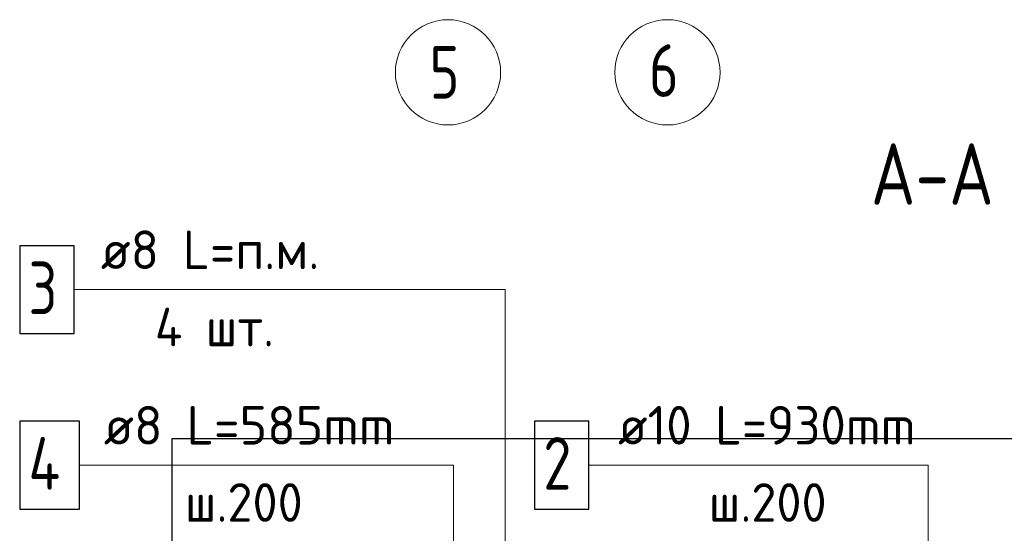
# Model space of a CAD drawing. Header units: millimetres. Extents: x 0 to 26306, y 0 to 29700.
# Tile 7 of 14: x 9140 to 14750, y 12753 to 15680. Entities that reach past the tile are written whole.
import ezdxf

# ---------------------------------------------------------------- set-up
doc = ezdxf.new("R2010")
doc.units = ezdxf.units.MM
doc.linetypes.add('______5', pattern=[1100, 800, -100, 100, -100])
for name, color, linetype, lineweight in [('Standard', 7, 'Continuous', 25), ('Оси', 40, '______5', 18), ('Позиционная метка линия выноска', 7, 'Continuous', 13), ('Примечания', 7, 'Continuous', 25), ('Ребро вкладыша арматура S1', 7, 'Continuous', 25)]:
    doc.layers.add(name, color=color, linetype=linetype, lineweight=lineweight)
doc.layers.add('Обрамление П-обр. равн.', color=7, linetype='Continuous', lineweight=25, true_color=0x5f1e0f)
doc.layers.add('Ребро вкладыша арматура поперечная AW', color=7, linetype='Continuous', lineweight=18, true_color=0x5a2814)
doc.styles.add('GOST 2.304-81', font='txt')
doc.styles.add('ISOCPEUR', font='txt')

msp = doc.modelspace()

# ---------------------------------------------------------------- linework, layer by layer
at = {"layer": 'Standard', "color": 254, "linetype": 'Continuous', "lineweight": 25, "true_color": 0xc4c4ff, "transparency": 33554687}
msp.add_lwpolyline([(10006.3, 8958.3), (18339.6, 8958.3), (18339.6, 13291.7), (10006.3, 13291.7), (10006.3, 8958.3)], dxfattribs=at)
at = {"layer": 'Обрамление П-обр. равн.', "color": 7, "linetype": 'Continuous', "lineweight": 25, "transparency": 33554687}
msp.add_lwpolyline([(12073, 12891.7), (12383, 12891.7), (12383, 13391.7), (12073, 13391.7), (12073, 12891.7)], dxfattribs=at)
at = {"layer": 'Оси', "color": 7, "linetype": 'Continuous', "lineweight": 13, "transparency": 33554687}
for centre in [(11580, 15380), (12830, 15380)]:
    msp.add_circle(centre, 300, dxfattribs=at)
at = {"layer": 'Позиционная метка линия выноска', "color": 7, "linetype": 'Continuous', "lineweight": 13, "transparency": 33554687}
for points in [[(9449.6, 14141.7), (11906.3, 14141.7), (11906.3, 11991.7)], [(9479.6, 13141.7), (11610.4, 13141.7), (11610.4, 12013.4)], [(12383, 13141.7), (14316.3, 13141.7), (14316.3, 11826.6), (13406.3, 11826.6)]]:
    msp.add_lwpolyline(points, dxfattribs=at)
at = {"layer": 'Ребро вкладыша арматура S1', "color": 7, "linetype": 'Continuous', "lineweight": 25, "transparency": 33554687}
msp.add_lwpolyline([(9139.6, 13891.7), (9449.6, 13891.7), (9449.6, 14391.7), (9139.6, 14391.7), (9139.6, 13891.7)], dxfattribs=at)
at = {"layer": 'Ребро вкладыша арматура поперечная AW', "color": 7, "linetype": 'Continuous', "lineweight": 25, "transparency": 33554687}
msp.add_lwpolyline([(9139.6, 12891.7), (9479.6, 12891.7), (9479.6, 13391.7), (9139.6, 13391.7), (9139.6, 12891.7)], dxfattribs=at)
msp.add_lwpolyline([(9139.6, 12891.7), (9479.6, 12891.7), (9479.6, 13391.7), (9139.6, 13391.7), (9139.6, 12891.7)], dxfattribs=at)

# ---------------------------------------------------------------- texts
at = {"layer": 'Standard', "color": 7, "linetype": 'Continuous', "lineweight": 35, "transparency": 33554687, "insert": (13989.6, 14625), "char_height": 350, "width": 871.082, "attachment_point": 7, "style": 'GOST 2.304-81'}
msp.add_mtext('А-А', dxfattribs=at)
at = {"layer": 'Обрамление П-обр. равн.', "color": 7, "linetype": 'Continuous', "lineweight": 13, "transparency": 33554687, "attachment_point": 7, "style": 'ISOCPEUR'}
for s, insert, char_height, width in [('\\W0.96;ø10 L=930mm ', (12548.6, 13259), 220, 1996.298), ('\\W0.78;2', (12123, 13001.7), 300, 326.407), ('\\W0.95;ш.200 ', (13065.6, 12819), 220, 962.122)]:
    msp.add_mtext(s, dxfattribs=dict(at, insert=insert, char_height=char_height, width=width))
at = {"layer": 'Оси', "color": 7, "linetype": 'Continuous', "lineweight": 25, "transparency": 33554687, "char_height": 300, "width": 326.407, "attachment_point": 7, "style": 'ISOCPEUR'}
for s, insert in [('\\W0.78;6', (12725, 15240)), ('\\W0.78;5', (11475, 15230))]:
    msp.add_mtext(s, dxfattribs=dict(at, insert=insert))
at = {"layer": 'Примечания', "color": 7, "linetype": 'Continuous', "lineweight": 25, "transparency": 33554687, "insert": (9909.6, 13819), "char_height": 220, "width": 873.827, "attachment_point": 7, "style": 'ISOCPEUR'}
msp.add_mtext('\\W0.95;4 шт.', dxfattribs=at)
at = {"layer": 'Ребро вкладыша арматура S1', "color": 7, "linetype": 'Continuous', "lineweight": 13, "transparency": 33554687, "attachment_point": 7, "style": 'ISOCPEUR'}
for s, insert, char_height, width in [('\\W0.97;ø8 L=п.м. ', (9601.6, 14259), 220, 1491.864), ('\\W0.78;3', (9189.6, 14001.7), 300, 326.407)]:
    msp.add_mtext(s, dxfattribs=dict(at, insert=insert, char_height=char_height, width=width))
at = {"layer": 'Ребро вкладыша арматура поперечная AW', "color": 7, "linetype": 'Continuous', "lineweight": 13, "transparency": 33554687, "attachment_point": 7, "style": 'ISOCPEUR'}
for s, insert, char_height, width in [('\\W0.98;ø8 L=585mm ', (9618.6, 13259), 220, 1888.528), ('\\W0.80;4', (9189.6, 13001.7), 300, 359.83), ('\\W0.80;4', (9189.6, 13001.7), 300, 359.83), ('\\W0.95;ш.200 ', (10080.6, 12819), 220, 962.136)]:
    msp.add_mtext(s, dxfattribs=dict(at, insert=insert, char_height=char_height, width=width))

doc.saveas('drawing.dxf')
